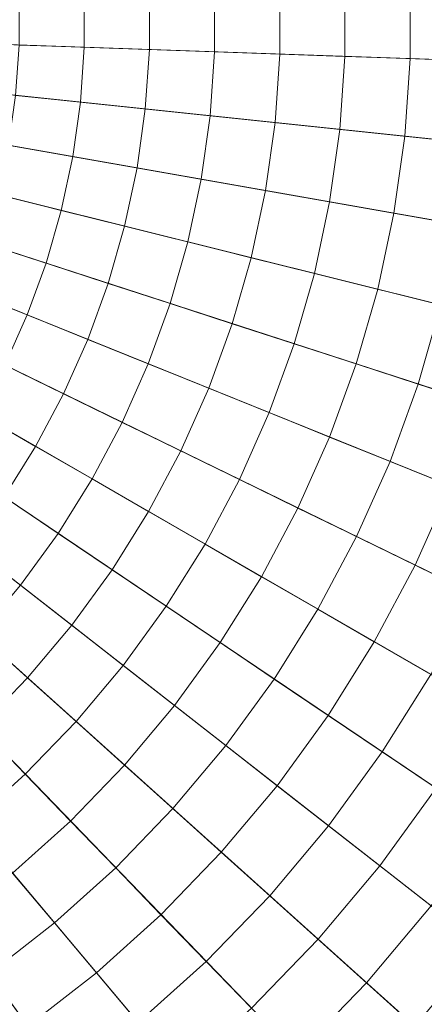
# Model space of a CAD drawing. Header units: centimetres. Extents: x -3.01 to 4.18, y -5.46 to 1.74.
# Tile 233 of 256: x 0.91 to 1.09, y -2.3 to -1.86. Entities that reach past the tile are written whole.
import ezdxf

# ---------------------------------------------------------------- set-up
doc = ezdxf.new("R2010")
doc.units = ezdxf.units.CM
doc.header["$LTSCALE"] = 2.54
doc.layers.add('Lucido design-1', color=7, linetype='Continuous')

# ---------------------------------------------------------------- blocks, each defined once
blk = doc.blocks.new('Gruppo-1')
at = {"color": 142, "linetype": 'Continuous', "lineweight": 9}
for points in [[(1.58519, -1.89534, 36.39157), (1.58519, -1.82558, 36.39157), (0.58636, -1.86046, 36.39157), (1.58519, -1.89534, 36.39157)], [(0.58636, -1.86046, 37.29882), (1.58519, -1.82558, 37.29882), (1.58519, -1.89534, 37.29882), (0.58636, -1.86046, 37.29882)], [(1.58032, -1.96493, 36.39157), (1.58519, -1.89534, 36.39157), (0.58636, -1.86046, 36.39157), (1.58032, -1.96493, 36.39157)], [(1.57061, -2.03401, 36.39157), (1.58032, -1.96493, 36.39157), (0.58636, -1.86046, 36.39157), (1.57061, -2.03401, 36.39157)], [(1.55611, -2.10225, 36.39157), (1.57061, -2.03401, 36.39157), (0.58636, -1.86046, 36.39157), (1.55611, -2.10225, 36.39157)], [(1.53688, -2.1693, 36.39157), (1.55611, -2.10225, 36.39157), (0.58636, -1.86046, 36.39157), (1.53688, -2.1693, 36.39157)], [(1.51302, -2.23486, 36.39157), (1.53688, -2.1693, 36.39157), (0.58636, -1.86046, 36.39157), (1.51302, -2.23486, 36.39157)], [(1.48465, -2.29858, 36.39157), (1.51302, -2.23486, 36.39157), (0.58636, -1.86046, 36.39157), (1.48465, -2.29858, 36.39157)], [(1.4519, -2.36018, 36.39157), (1.48465, -2.29858, 36.39157), (0.58636, -1.86046, 36.39157), (1.4519, -2.36018, 36.39157)], [(1.41493, -2.41934, 36.39157), (1.4519, -2.36018, 36.39157), (0.58636, -1.86046, 36.39157), (1.41493, -2.41934, 36.39157)], [(1.37393, -2.47577, 36.39157), (1.41493, -2.41934, 36.39157), (0.58636, -1.86046, 36.39157), (1.37393, -2.47577, 36.39157)], [(1.32909, -2.52921, 36.39157), (1.37393, -2.47577, 36.39157), (0.58636, -1.86046, 36.39157), (1.32909, -2.52921, 36.39157)], [(1.28063, -2.57939, 36.39157), (1.32909, -2.52921, 36.39157), (0.58636, -1.86046, 36.39157), (1.28063, -2.57939, 36.39157)], [(1.22879, -2.62607, 36.39157), (1.28063, -2.57939, 36.39157), (0.58636, -1.86046, 36.39157), (1.22879, -2.62607, 36.39157)], [(1.17381, -2.66902, 36.39157), (1.22879, -2.62607, 36.39157), (0.58636, -1.86046, 36.39157), (1.17381, -2.66902, 36.39157)], [(0.58636, -1.86046, 37.29882), (1.58519, -1.89534, 37.29882), (1.58032, -1.96493, 37.29882), (0.58636, -1.86046, 37.29882)], [(0.58636, -1.86046, 37.29882), (1.58032, -1.96493, 37.29882), (1.57061, -2.03401, 37.29882), (0.58636, -1.86046, 37.29882)], [(0.58636, -1.86046, 37.29882), (1.57061, -2.03401, 37.29882), (1.55611, -2.10225, 37.29882), (0.58636, -1.86046, 37.29882)], [(0.58636, -1.86046, 37.29882), (1.55611, -2.10225, 37.29882), (1.53688, -2.1693, 37.29882), (0.58636, -1.86046, 37.29882)], [(0.58636, -1.86046, 37.29882), (1.53688, -2.1693, 37.29882), (1.51302, -2.23486, 37.29882), (0.58636, -1.86046, 37.29882)], [(0.58636, -1.86046, 37.29882), (1.51302, -2.23486, 37.29882), (1.48465, -2.29858, 37.29882), (0.58636, -1.86046, 37.29882)], [(0.58636, -1.86046, 37.29882), (1.48465, -2.29858, 37.29882), (1.4519, -2.36018, 37.29882), (0.58636, -1.86046, 37.29882)], [(0.58636, -1.86046, 37.29882), (1.4519, -2.36018, 37.29882), (1.41493, -2.41934, 37.29882), (0.58636, -1.86046, 37.29882)], [(0.58636, -1.86046, 37.29882), (1.41493, -2.41934, 37.29882), (1.37393, -2.47577, 37.29882), (0.58636, -1.86046, 37.29882)], [(0.58636, -1.86046, 37.29882), (1.37393, -2.47577, 37.29882), (1.32909, -2.52921, 37.29882), (0.58636, -1.86046, 37.29882)], [(0.58636, -1.86046, 37.29882), (1.32909, -2.52921, 37.29882), (1.28063, -2.57939, 37.29882), (0.58636, -1.86046, 37.29882)], [(0.58636, -1.86046, 37.29882), (1.28063, -2.57939, 37.29882), (1.22879, -2.62607, 37.29882), (0.58636, -1.86046, 37.29882)], [(0.58636, -1.86046, 37.29882), (1.22879, -2.62607, 37.29882), (1.17381, -2.66902, 37.29882), (0.58636, -1.86046, 37.29882)]]:
    blk.add_polyline3d(points, dxfattribs=at)
for points in [[(4.18279, -1.98605, 37.29766), (4.18279, -1.73487, 37.29766), (0.58852, -1.86039, 37.29766), (0.58852, -1.86054, 37.29766)], [(1.08354, -1.87782, 38.3835), (1.08354, -1.8431, 38.3835), (1.1126, -1.84208, 38.38116), (1.1126, -1.87884, 38.38116)], [(0.96721, -1.87376, 38.39187), (0.96721, -1.84716, 38.39187), (0.9963, -1.84615, 38.38993), (0.9963, -1.87478, 38.38993)], [(0.9963, -1.87478, 38.38993), (0.9963, -1.84615, 38.38993), (1.02539, -1.84513, 38.38789), (1.02539, -1.87579, 38.38789)], [(1.02539, -1.87579, 38.38789), (1.02539, -1.84513, 38.38789), (1.05447, -1.84411, 38.38574), (1.05447, -1.87681, 38.38574)], [(1.05447, -1.87681, 38.38574), (1.05447, -1.84411, 38.38574), (1.08354, -1.8431, 38.3835), (1.08354, -1.87782, 38.3835)], [(0.909, -1.87173, 38.39544), (0.909, -1.84919, 38.39544), (0.93811, -1.84818, 38.39371), (0.93811, -1.87274, 38.39371)], [(0.93811, -1.87274, 38.39371), (0.93811, -1.84818, 38.39371), (0.96721, -1.84716, 38.39187), (0.96721, -1.87376, 38.39187)], [(0.83739, -5.45032, 37.29766), (1.08719, -5.42407, 37.29766), (0.58666, -1.8626, 37.29766), (0.58651, -1.86262, 37.29766)], [(1.08719, -5.42407, 37.29766), (1.33456, -5.38045, 37.29766), (0.58681, -1.86258, 37.29766), (0.58666, -1.8626, 37.29766)], [(1.33456, -5.38045, 37.29766), (1.57828, -5.31968, 37.29766), (0.58696, -1.86254, 37.29766), (0.58681, -1.86258, 37.29766)], [(1.57828, -5.31968, 37.29766), (1.81716, -5.24206, 37.29766), (0.5871, -1.86249, 37.29766), (0.58696, -1.86254, 37.29766)], [(1.81716, -5.24206, 37.29766), (2.05005, -5.14797, 37.29766), (0.58724, -1.86244, 37.29766), (0.5871, -1.86249, 37.29766)], [(2.05005, -5.14797, 37.29766), (2.27581, -5.03786, 37.29766), (0.58738, -1.86237, 37.29766), (0.58724, -1.86244, 37.29766)], [(2.27581, -5.03786, 37.29766), (2.49334, -4.91227, 37.29766), (0.58751, -1.86229, 37.29766), (0.58738, -1.86237, 37.29766)], [(2.49334, -4.91227, 37.29766), (2.70158, -4.77181, 37.29766), (0.58763, -1.86221, 37.29766), (0.58751, -1.86229, 37.29766)], [(2.70158, -4.77181, 37.29766), (2.89951, -4.61717, 37.29766), (0.58775, -1.86212, 37.29766), (0.58763, -1.86221, 37.29766)], [(2.89951, -4.61717, 37.29766), (3.08618, -4.4491, 37.29766), (0.58786, -1.86202, 37.29766), (0.58775, -1.86212, 37.29766)], [(3.08618, -4.4491, 37.29766), (3.26066, -4.26841, 37.29766), (0.58797, -1.86191, 37.29766), (0.58786, -1.86202, 37.29766)], [(3.26066, -4.26841, 37.29766), (3.42212, -4.076, 37.29766), (0.58806, -1.86179, 37.29766), (0.58797, -1.86191, 37.29766)], [(3.42212, -4.076, 37.29766), (3.56976, -3.87279, 37.29766), (0.58815, -1.86167, 37.29766), (0.58806, -1.86179, 37.29766)], [(3.56976, -3.87279, 37.29766), (3.70286, -3.65977, 37.29766), (0.58823, -1.86154, 37.29766), (0.58815, -1.86167, 37.29766)], [(3.70286, -3.65977, 37.29766), (3.82078, -3.43799, 37.29766), (0.5883, -1.86141, 37.29766), (0.58823, -1.86154, 37.29766)], [(3.82078, -3.43799, 37.29766), (3.92295, -3.20853, 37.29766), (0.58837, -1.86127, 37.29766), (0.5883, -1.86141, 37.29766)], [(3.92295, -3.20853, 37.29766), (4.00886, -2.9725, 37.29766), (0.58842, -1.86113, 37.29766), (0.58837, -1.86127, 37.29766)], [(4.00886, -2.9725, 37.29766), (4.07809, -2.73105, 37.29766), (0.58846, -1.86098, 37.29766), (0.58842, -1.86113, 37.29766)], [(4.07809, -2.73105, 37.29766), (4.13032, -2.48536, 37.29766), (0.58849, -1.86084, 37.29766), (0.58846, -1.86098, 37.29766)], [(4.13032, -2.48536, 37.29766), (4.16527, -2.23662, 37.29766), (0.58851, -1.86069, 37.29766), (0.58849, -1.86084, 37.29766)], [(4.16527, -2.23662, 37.29766), (4.18279, -1.98605, 37.29766), (0.58852, -1.86054, 37.29766), (0.58851, -1.86069, 37.29766)], [(0.90743, -1.89421, 38.39544), (0.909, -1.87173, 38.39544), (0.93811, -1.87274, 38.39371), (0.93639, -1.89725, 38.39371)], [(0.93639, -1.89725, 38.39371), (0.93811, -1.87274, 38.39371), (0.96721, -1.87376, 38.39187), (0.96535, -1.90029, 38.39187)], [(0.96535, -1.90029, 38.39187), (0.96721, -1.87376, 38.39187), (0.9963, -1.87478, 38.38993), (0.99431, -1.90334, 38.38993)], [(0.99431, -1.90334, 38.38993), (0.9963, -1.87478, 38.38993), (1.02539, -1.87579, 38.38789), (1.02325, -1.90638, 38.38789)], [(1.02325, -1.90638, 38.38789), (1.02539, -1.87579, 38.38789), (1.05447, -1.87681, 38.38574), (1.05219, -1.90942, 38.38574)], [(1.05219, -1.90942, 38.38574), (1.05447, -1.87681, 38.38574), (1.08354, -1.87782, 38.3835), (1.08112, -1.91246, 38.3835)], [(1.08112, -1.91246, 38.3835), (1.08354, -1.87782, 38.3835), (1.1126, -1.87884, 38.38116), (1.11004, -1.9155, 38.38116)], [(0.90429, -1.91652, 38.39544), (0.90743, -1.89421, 38.39544), (0.93639, -1.89725, 38.39371), (0.93298, -1.92158, 38.39371)], [(0.93298, -1.92158, 38.39371), (0.93639, -1.89725, 38.39371), (0.96535, -1.90029, 38.39187), (0.96165, -1.92663, 38.39187)], [(0.96165, -1.92663, 38.39187), (0.96535, -1.90029, 38.39187), (0.99431, -1.90334, 38.38993), (0.99032, -1.93169, 38.38993)], [(0.99032, -1.93169, 38.38993), (0.99431, -1.90334, 38.38993), (1.02325, -1.90638, 38.38789), (1.01898, -1.93674, 38.38789)], [(1.01898, -1.93674, 38.38789), (1.02325, -1.90638, 38.38789), (1.05219, -1.90942, 38.38574), (1.04764, -1.9418, 38.38574)], [(1.04764, -1.9418, 38.38574), (1.05219, -1.90942, 38.38574), (1.08112, -1.91246, 38.3835), (1.07629, -1.94685, 38.3835)], [(1.07629, -1.94685, 38.3835), (1.08112, -1.91246, 38.3835), (1.11004, -1.9155, 38.38116), (1.10493, -1.9519, 38.38116)], [(0.89961, -1.93856, 38.39544), (0.90429, -1.91652, 38.39544), (0.93298, -1.92158, 38.39371), (0.92787, -1.94561, 38.39371)], [(0.92787, -1.94561, 38.39371), (0.93298, -1.92158, 38.39371), (0.96165, -1.92663, 38.39187), (0.95612, -1.95265, 38.39187)], [(0.95612, -1.95265, 38.39187), (0.96165, -1.92663, 38.39187), (0.99032, -1.93169, 38.38993), (0.98437, -1.9597, 38.38993)], [(0.98437, -1.9597, 38.38993), (0.99032, -1.93169, 38.38993), (1.01898, -1.93674, 38.38789), (1.01261, -1.96674, 38.38789)], [(0.8934, -1.96022, 38.39544), (0.89961, -1.93856, 38.39544), (0.92787, -1.94561, 38.39371), (0.9211, -1.96922, 38.39371)], [(1.01261, -1.96674, 38.38789), (1.01898, -1.93674, 38.38789), (1.04764, -1.9418, 38.38574), (1.04084, -1.97378, 38.38574)], [(1.04084, -1.97378, 38.38574), (1.04764, -1.9418, 38.38574), (1.07629, -1.94685, 38.3835), (1.06907, -1.98081, 38.3835)], [(0.9211, -1.96922, 38.39371), (0.92787, -1.94561, 38.39371), (0.95612, -1.95265, 38.39187), (0.94879, -1.97822, 38.39187)], [(1.06907, -1.98081, 38.3835), (1.07629, -1.94685, 38.3835), (1.10493, -1.9519, 38.38116), (1.09728, -1.98785, 38.38116)], [(0.94879, -1.97822, 38.39187), (0.95612, -1.95265, 38.39187), (0.98437, -1.9597, 38.38993), (0.97648, -1.98722, 38.38993)], [(0.88569, -1.9814, 38.39544), (0.8934, -1.96022, 38.39544), (0.9211, -1.96922, 38.39371), (0.91269, -1.99231, 38.39371)], [(0.97648, -1.98722, 38.38993), (0.98437, -1.9597, 38.38993), (1.01261, -1.96674, 38.38789), (1.00416, -1.99621, 38.38789)], [(0.91269, -1.99231, 38.39371), (0.9211, -1.96922, 38.39371), (0.94879, -1.97822, 38.39187), (0.93969, -2.00322, 38.39187)], [(1.00416, -1.99621, 38.38789), (1.01261, -1.96674, 38.38789), (1.04084, -1.97378, 38.38574), (1.03183, -2.0052, 38.38574)], [(1.03183, -2.0052, 38.38574), (1.04084, -1.97378, 38.38574), (1.06907, -1.98081, 38.3835), (1.0595, -2.01419, 38.3835)], [(0.93969, -2.00322, 38.39187), (0.94879, -1.97822, 38.39187), (0.97648, -1.98722, 38.38993), (0.96668, -2.01412, 38.38993)], [(0.87653, -2.00198, 38.39544), (0.88569, -1.9814, 38.39544), (0.91269, -1.99231, 38.39371), (0.9027, -2.01475, 38.39371)], [(1.0595, -2.01419, 38.3835), (1.06907, -1.98081, 38.3835), (1.09728, -1.98785, 38.38116), (1.08715, -2.02318, 38.38116)], [(0.96668, -2.01412, 38.38993), (0.97648, -1.98722, 38.38993), (1.00416, -1.99621, 38.38789), (0.99367, -2.02502, 38.38789)], [(1.08715, -2.02318, 38.38116), (1.09728, -1.98785, 38.38116), (1.12549, -1.99488, 38.37871), (1.1148, -2.03216, 38.37871)], [(0.9027, -2.01475, 38.39371), (0.91269, -1.99231, 38.39371), (0.93969, -2.00322, 38.39187), (0.92887, -2.02752, 38.39187)], [(0.99367, -2.02502, 38.38789), (1.00416, -1.99621, 38.38789), (1.03183, -2.0052, 38.38574), (1.02065, -2.03592, 38.38574)], [(0.92887, -2.02752, 38.39187), (0.93969, -2.00322, 38.39187), (0.96668, -2.01412, 38.38993), (0.95504, -2.04028, 38.38993)], [(1.02065, -2.03592, 38.38574), (1.03183, -2.0052, 38.38574), (1.0595, -2.01419, 38.3835), (1.04762, -2.04682, 38.3835)], [(0.89117, -2.03644, 38.39371), (0.9027, -2.01475, 38.39371), (0.92887, -2.02752, 38.39187), (0.91639, -2.051, 38.39187)], [(0.95504, -2.04028, 38.38993), (0.96668, -2.01412, 38.38993), (0.99367, -2.02502, 38.38789), (0.9812, -2.05304, 38.38789)], [(1.04762, -2.04682, 38.3835), (1.0595, -2.01419, 38.3835), (1.08715, -2.02318, 38.38116), (1.07458, -2.05772, 38.38116)], [(0.9812, -2.05304, 38.38789), (0.99367, -2.02502, 38.38789), (1.02065, -2.03592, 38.38574), (1.00735, -2.06579, 38.38574)], [(1.07458, -2.05772, 38.38116), (1.08715, -2.02318, 38.38116), (1.1148, -2.03216, 38.37871), (1.10154, -2.06861, 38.37871)], [(0.91639, -2.051, 38.39187), (0.92887, -2.02752, 38.39187), (0.95504, -2.04028, 38.38993), (0.9416, -2.06556, 38.38993)], [(1.00735, -2.06579, 38.38574), (1.02065, -2.03592, 38.38574), (1.04762, -2.04682, 38.3835), (1.0335, -2.07854, 38.3835)], [(0.87815, -2.05728, 38.39371), (0.89117, -2.03644, 38.39371), (0.91639, -2.051, 38.39187), (0.90229, -2.07356, 38.39187)], [(0.9416, -2.06556, 38.38993), (0.95504, -2.04028, 38.38993), (0.9812, -2.05304, 38.38789), (0.9668, -2.08011, 38.38789)], [(1.0335, -2.07854, 38.3835), (1.04762, -2.04682, 38.3835), (1.07458, -2.05772, 38.38116), (1.05963, -2.09129, 38.38116)], [(0.90229, -2.07356, 38.39187), (0.91639, -2.051, 38.39187), (0.9416, -2.06556, 38.38993), (0.92642, -2.08984, 38.38993)], [(0.9668, -2.08011, 38.38789), (0.9812, -2.05304, 38.38789), (1.00735, -2.06579, 38.38574), (0.992, -2.09466, 38.38574)], [(1.05963, -2.09129, 38.38116), (1.07458, -2.05772, 38.38116), (1.10154, -2.06861, 38.37871), (1.08577, -2.10404, 38.37871)], [(0.92642, -2.08984, 38.38993), (0.9416, -2.06556, 38.38993), (0.9668, -2.08011, 38.38789), (0.95055, -2.10611, 38.38789)], [(0.992, -2.09466, 38.38574), (1.00735, -2.06579, 38.38574), (1.0335, -2.07854, 38.3835), (1.01719, -2.1092, 38.3835)], [(1.08577, -2.10404, 38.37871), (1.10154, -2.06861, 38.37871), (1.12849, -2.07949, 38.37617), (1.11189, -2.11678, 38.37617)], [(0.88666, -2.09508, 38.39187), (0.90229, -2.07356, 38.39187), (0.92642, -2.08984, 38.38993), (0.9096, -2.113, 38.38993)], [(1.01719, -2.1092, 38.3835), (1.0335, -2.07854, 38.3835), (1.05963, -2.09129, 38.38116), (1.04238, -2.12374, 38.38116)], [(0.95055, -2.10611, 38.38789), (0.9668, -2.08011, 38.38789), (0.992, -2.09466, 38.38574), (0.97468, -2.12238, 38.38574)], [(0.9096, -2.113, 38.38993), (0.92642, -2.08984, 38.38993), (0.95055, -2.10611, 38.38789), (0.93253, -2.13092, 38.38789)], [(1.04238, -2.12374, 38.38116), (1.05963, -2.09129, 38.38116), (1.08577, -2.10404, 38.37871), (1.06756, -2.13828, 38.37871)], [(0.86956, -2.11545, 38.39187), (0.88666, -2.09508, 38.39187), (0.9096, -2.113, 38.38993), (0.89119, -2.13493, 38.38993)], [(0.97468, -2.12238, 38.38574), (0.992, -2.09466, 38.38574), (1.01719, -2.1092, 38.3835), (0.99879, -2.13865, 38.3835)], [(0.93253, -2.13092, 38.38789), (0.95055, -2.10611, 38.38789), (0.97468, -2.12238, 38.38574), (0.95546, -2.14883, 38.38574)], [(1.06756, -2.13828, 38.37871), (1.08577, -2.10404, 38.37871), (1.11189, -2.11678, 38.37617), (1.09273, -2.15281, 38.37617)], [(0.99879, -2.13865, 38.3835), (1.01719, -2.1092, 38.3835), (1.04238, -2.12374, 38.38116), (1.0229, -2.15491, 38.38116)], [(0.89119, -2.13493, 38.38993), (0.9096, -2.113, 38.38993), (0.93253, -2.13092, 38.38789), (0.91282, -2.15441, 38.38789)], [(0.95546, -2.14883, 38.38574), (0.97468, -2.12238, 38.38574), (0.99879, -2.13865, 38.3835), (0.97838, -2.16674, 38.3835)], [(1.0229, -2.15491, 38.38116), (1.04238, -2.12374, 38.38116), (1.06756, -2.13828, 38.37871), (1.04701, -2.17117, 38.37871)], [(0.91282, -2.15441, 38.38789), (0.93253, -2.13092, 38.38789), (0.95546, -2.14883, 38.38574), (0.93444, -2.17388, 38.38574)], [(0.8713, -2.15553, 38.38993), (0.89119, -2.13493, 38.38993), (0.91282, -2.15441, 38.38789), (0.89152, -2.17646, 38.38789)], [(0.97838, -2.16674, 38.3835), (0.99879, -2.13865, 38.3835), (1.0229, -2.15491, 38.38116), (1.0013, -2.18465, 38.38116)], [(1.04701, -2.17117, 38.37871), (1.06756, -2.13828, 38.37871), (1.09273, -2.15281, 38.37617), (1.0711, -2.18742, 38.37617)], [(0.93444, -2.17388, 38.38574), (0.95546, -2.14883, 38.38574), (0.97838, -2.16674, 38.3835), (0.95606, -2.19334, 38.3835)], [(0.89152, -2.17646, 38.38789), (0.91282, -2.15441, 38.38789), (0.93444, -2.17388, 38.38574), (0.91173, -2.19739, 38.38574)], [(1.0711, -2.18742, 38.37617), (1.09273, -2.15281, 38.37617), (1.11789, -2.16734, 38.37352), (1.09519, -2.20367, 38.37352)], [(1.0013, -2.18465, 38.38116), (1.0229, -2.15491, 38.38116), (1.04701, -2.17117, 38.37871), (1.02421, -2.20255, 38.37871)], [(0.95606, -2.19334, 38.3835), (0.97838, -2.16674, 38.3835), (1.0013, -2.18465, 38.38116), (0.97767, -2.2128, 38.38116)], [(1.02421, -2.20255, 38.37871), (1.04701, -2.17117, 38.37871), (1.0711, -2.18742, 38.37617), (1.04711, -2.22044, 38.37617)], [(0.86873, -2.19698, 38.38789), (0.89152, -2.17646, 38.38789), (0.91173, -2.19739, 38.38574), (0.88744, -2.21927, 38.38574)], [(0.91173, -2.19739, 38.38574), (0.93444, -2.17388, 38.38574), (0.95606, -2.19334, 38.3835), (0.93194, -2.21832, 38.3835)], [(0.97767, -2.2128, 38.38116), (1.0013, -2.18465, 38.38116), (1.02421, -2.20255, 38.37871), (0.99928, -2.23226, 38.37871)], [(1.04711, -2.22044, 38.37617), (1.0711, -2.18742, 38.37617), (1.09519, -2.20367, 38.37352), (1.07001, -2.23833, 38.37352)], [(0.93194, -2.21832, 38.3835), (0.95606, -2.19334, 38.3835), (0.97767, -2.2128, 38.38116), (0.95214, -2.23924, 38.38116)], [(0.88744, -2.21927, 38.38574), (0.91173, -2.19739, 38.38574), (0.93194, -2.21832, 38.3835), (0.90614, -2.24155, 38.3835)], [(0.99928, -2.23226, 38.37871), (1.02421, -2.20255, 38.37871), (1.04711, -2.22044, 38.37617), (1.02088, -2.2517, 38.37617)], [(1.07001, -2.23833, 38.37352), (1.09519, -2.20367, 38.37352), (1.11927, -2.21991, 38.37078), (1.0929, -2.25621, 38.37078)], [(0.95214, -2.23924, 38.38116), (0.97767, -2.2128, 38.38116), (0.99928, -2.23226, 38.37871), (0.97234, -2.26015, 38.37871)], [(0.90614, -2.24155, 38.3835), (0.93194, -2.21832, 38.3835), (0.95214, -2.23924, 38.38116), (0.92483, -2.26383, 38.38116)], [(1.02088, -2.2517, 38.37617), (1.04711, -2.22044, 38.37617), (1.07001, -2.23833, 38.37352), (1.04247, -2.27115, 38.37352)], [(0.97234, -2.26015, 38.37871), (0.99928, -2.23226, 38.37871), (1.02088, -2.2517, 38.37617), (0.99253, -2.28106, 38.37617)], [(1.04247, -2.27115, 38.37352), (1.07001, -2.23833, 38.37352), (1.0929, -2.25621, 38.37078), (1.06406, -2.29058, 38.37078)], [(0.87877, -2.26293, 38.3835), (0.90614, -2.24155, 38.3835), (0.92483, -2.26383, 38.38116), (0.89587, -2.28646, 38.38116)], [(0.92483, -2.26383, 38.38116), (0.95214, -2.23924, 38.38116), (0.97234, -2.26015, 38.37871), (0.94352, -2.2861, 38.37871)], [(0.99253, -2.28106, 38.37617), (1.02088, -2.2517, 38.37617), (1.04247, -2.27115, 38.37352), (1.01271, -2.30196, 38.37352)], [(0.94352, -2.2861, 38.37871), (0.97234, -2.26015, 38.37871), (0.99253, -2.28106, 38.37617), (0.9622, -2.30837, 38.37617)], [(1.06406, -2.29058, 38.37078), (1.0929, -2.25621, 38.37078), (1.11578, -2.27409, 38.36793), (1.08564, -2.31001, 38.36793)], [(0.89587, -2.28646, 38.38116), (0.92483, -2.26383, 38.38116), (0.94352, -2.2861, 38.37871), (0.91296, -2.30998, 38.37871)], [(1.01271, -2.30196, 38.37352), (1.04247, -2.27115, 38.37352), (1.06406, -2.29058, 38.37078), (1.03289, -2.32286, 38.37078)], [(1.08564, -2.31001, 38.36793), (1.11578, -2.27409, 38.36793), (1.13865, -2.29196, 38.36498), (1.10721, -2.32943, 38.36498)], [(0.9622, -2.30837, 38.37617), (0.99253, -2.28106, 38.37617), (1.01271, -2.30196, 38.37352), (0.98088, -2.33063, 38.37352)], [(0.8654, -2.30701, 38.38116), (0.89587, -2.28646, 38.38116), (0.91296, -2.30998, 38.37871), (0.8808, -2.33167, 38.37871)], [(0.91296, -2.30998, 38.37871), (0.94352, -2.2861, 38.37871), (0.9622, -2.30837, 38.37617), (0.93004, -2.3335, 38.37617)], [(1.03289, -2.32286, 38.37078), (1.06406, -2.29058, 38.37078), (1.08564, -2.31001, 38.36793), (1.05306, -2.34374, 38.36793)]]:
    blk.add_3dface(points, dxfattribs=at)

msp = doc.modelspace()

# ---------------------------------------------------------------- block references
at = {"layer": 'Lucido design-1', "color": 7}
msp.add_blockref('Gruppo-1', (0, 0), dxfattribs=at)

doc.saveas('drawing.dxf')
